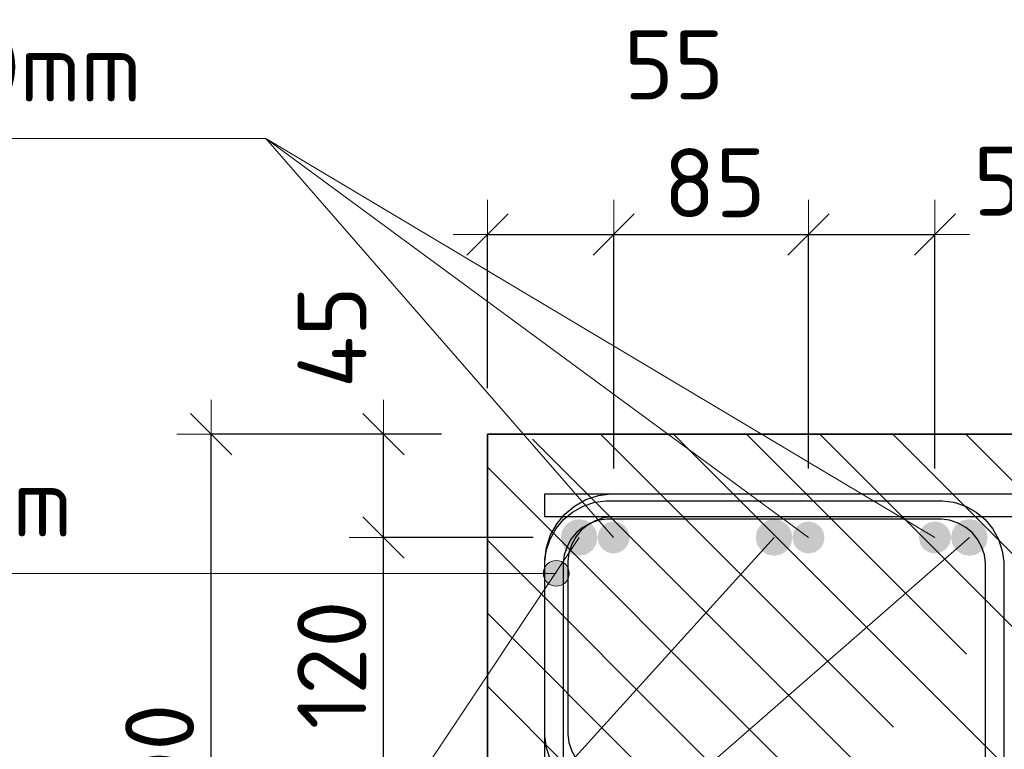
# Model space of a CAD drawing. Header units: metres. Extents: x -38 to 97, y -15 to 21.
# Tile 111 of 139: x 71.997 to 72.426, y 5.476 to 5.794. Entities that reach past the tile are written whole.
import ezdxf

# ---------------------------------------------------------------- set-up
doc = ezdxf.new("R2010")
doc.units = ezdxf.units.M
doc.header["$PDMODE"] = 65
for name, color, linetype, lineweight in [('XR$6$Арм. стержнями верхней зоны', 180, 'Continuous', 35), ('XR$6$Арм.стержн. Арматура края', 96, 'Continuous', 35), ('XR$6$Арм.стержн. Доп. арматура', 180, 'Continuous', 35), ('XR$6$Арм.стержн. Хомут', 240, 'Continuous', 35), ('XR$6$Арм.стержн.горизонт. 1', 180, 'Continuous', 35), ('XR$6$Размерная линия (1)', 7, 'Continuous', 13)]:
    doc.layers.add(name, color=color, linetype=linetype, lineweight=lineweight)
doc.styles.add('ISOCPEUR', font='txt')
doc.dimstyles.new('DIMSTYLE_21', dxfattribs={"dimtxt": 0.03, "dimasz": 0.03, "dimexe": 0, "dimexo": 0, "dimgap": 0.015, "dimtad": 2, "dimdec": 0, "dimlfac": 1000, "dimrnd": 1, "dimzin": 12, "dimdsep": 46, "dimtxsty": 'ISOCPEUR', "dimblk1": 'ALL_ML_STRICH', "dimblk2": 'ALL_ML_STRICH', "dimsah": 1, "dimcen": 0, "dimclrd": 7, "dimclre": 256, "dimclrt": 7, "dimadec": 0, "dimazin": 0, "dimtfac": 1, "dimtdec": 0, "dimtix": 1, "dimtmove": 2, "dimatfit": 3, "dimfxl": 0, "dimtvp": 1.2, "dimtzin": 0, "dimlwd": 0, "dimlwe": -3, "dimarcsym": 0})
doc.dimstyles.new('DIMSTYLE_22', dxfattribs={"dimtxt": 0.03, "dimasz": 0.03, "dimexe": 0, "dimexo": 0, "dimgap": 0.015, "dimtad": 2, "dimdec": 0, "dimlfac": 1000, "dimrnd": 1, "dimzin": 12, "dimdsep": 46, "dimtxsty": 'ISOCPEUR', "dimblk1": 'ALL_ML_STRICH', "dimblk2": 'ALL_ML_STRICH', "dimsah": 1, "dimcen": 0, "dimclrd": 7, "dimclre": 256, "dimclrt": 7, "dimadec": 0, "dimazin": 0, "dimtfac": 1, "dimtdec": 0, "dimtix": 1, "dimtmove": 2, "dimatfit": 3, "dimfxl": 0, "dimtzin": 0, "dimlwd": 0, "dimlwe": -3, "dimarcsym": 0})
doc.dimstyles.new('DIMSTYLE_24', dxfattribs={"dimtxt": 0.03, "dimasz": 0.03, "dimexe": 0, "dimexo": 0, "dimgap": 0.015, "dimtad": 2, "dimdec": 0, "dimlfac": 1000, "dimrnd": 5, "dimzin": 12, "dimdsep": 46, "dimtxsty": 'ISOCPEUR', "dimblk1": 'ALL_ML_STRICH', "dimblk2": 'ALL_ML_STRICH', "dimsah": 1, "dimcen": 0, "dimclrd": 7, "dimclre": 256, "dimclrt": 7, "dimadec": 0, "dimazin": 0, "dimtfac": 1, "dimtdec": 0, "dimtix": 1, "dimtmove": 2, "dimatfit": 3, "dimfxl": 0, "dimtzin": 0, "dimlwd": 0, "dimlwe": -3, "dimarcsym": 0})
doc.dimstyles.new('DIMSTYLE_25', dxfattribs={"dimtxt": 0.03, "dimasz": 0.03, "dimexe": 0, "dimexo": 0, "dimgap": 0.015, "dimtad": 2, "dimdec": 0, "dimlfac": 1000, "dimrnd": 5, "dimzin": 12, "dimdsep": 46, "dimtxsty": 'ISOCPEUR', "dimblk1": 'ALL_ML_STRICH', "dimblk2": 'ALL_ML_STRICH', "dimsah": 1, "dimcen": 0, "dimclrd": 7, "dimclre": 256, "dimclrt": 7, "dimadec": 0, "dimazin": 0, "dimtfac": 1, "dimtdec": 0, "dimtix": 1, "dimtmove": 2, "dimatfit": 3, "dimfxl": 0, "dimtvp": 1.2, "dimtzin": 0, "dimlwd": 0, "dimlwe": -3, "dimarcsym": 0})

# ---------------------------------------------------------------- blocks, each defined once
blk = doc.blocks.new('ALL_ML_STRICH')
at = {"color": 0, "linetype": 'ByBlock', "lineweight": -2}
for p, q in [((0, -0.5), (0, 0.5)), ((-0.3, -0.3), (0.3, 0.3)), ((-1, 0), (0.5, 0))]:
    blk.add_line(p, q, dxfattribs=at)
blk = doc.blocks.new('*D840')
at = {"layer": 'DEFPOINTS', "color": 7, "linetype": 'Continuous', "lineweight": 13, "transparency": 33554687}
for p in [(72.20082, 5.61305), (72.08047, 5.31305), (72.20078, 5.31305)]:
    blk.add_point(p, dxfattribs=at)
at = {"layer": 'XR$6$Размерная линия (1)', "color": 9, "linetype": 'Continuous', "lineweight": -2, "true_color": 0xc7c7c7, "transparency": 33554687}
for p, q in [((72.18082, 5.61305), (72.08047, 5.61305)), ((72.18078, 5.31305), (72.08047, 5.31305))]:
    blk.add_line(p, q, dxfattribs=at)
at = {"layer": 'XR$6$Размерная линия (1)', "color": 7, "linetype": 'Continuous', "lineweight": -2, "transparency": 33554687}
blk.add_line((72.08047, 5.31305), (72.08047, 5.61305), dxfattribs=at)
at = {"layer": 'XR$6$Размерная линия (1)', "color": 7, "linetype": 'Continuous', "lineweight": 13, "transparency": 33554687, "xscale": 0.03, "yscale": 0.03, "zscale": 0.03}
for p, rotation in [((72.08047, 5.61305), 90), ((72.08047, 5.31305), 270)]:
    blk.add_blockref('ALL_ML_STRICH', p, dxfattribs=dict(at, rotation=rotation))
at = {"layer": 'XR$6$Размерная линия (1)', "color": 7, "linetype": 'Continuous', "lineweight": 13, "transparency": 33554687, "insert": (72.05797, 5.46455), "char_height": 0.03, "width": 0.09, "attachment_point": 5, "rotation": 90, "style": 'ISOCPEUR'}
blk.add_mtext('\\A1;{300}', dxfattribs=at)
blk = doc.blocks.new('*D851')
at = {"layer": 'DEFPOINTS', "color": 7, "linetype": 'Continuous', "lineweight": 13, "transparency": 33554687}
for p in [(72.20078, 5.70012), (72.20078, 5.61305), (72.25578, 5.57805)]:
    blk.add_point(p, dxfattribs=at)
at = {"layer": 'XR$6$Размерная линия (1)', "color": 9, "linetype": 'Continuous', "lineweight": -2, "true_color": 0xc7c7c7, "transparency": 33554687}
for p, q in [((72.20078, 5.63305), (72.20078, 5.70012)), ((72.25578, 5.59805), (72.25578, 5.70012))]:
    blk.add_line(p, q, dxfattribs=at)
at = {"layer": 'XR$6$Размерная линия (1)', "color": 7, "linetype": 'Continuous', "lineweight": -2, "transparency": 33554687}
blk.add_line((72.20078, 5.70012), (72.25578, 5.70012), dxfattribs=at)
at = {"layer": 'XR$6$Размерная линия (1)', "color": 7, "linetype": 'Continuous', "lineweight": 13, "transparency": 33554687, "xscale": 0.03, "yscale": 0.03, "zscale": 0.03, "rotation": 180}
blk.add_blockref('ALL_ML_STRICH', (72.20078, 5.70012), dxfattribs=at)
at = {"layer": 'XR$6$Размерная линия (1)', "color": 7, "linetype": 'Continuous', "lineweight": 13, "transparency": 33554687, "xscale": 0.03, "yscale": 0.03, "zscale": 0.03}
blk.add_blockref('ALL_ML_STRICH', (72.25578, 5.70012), dxfattribs=at)
at = {"layer": 'XR$6$Размерная линия (1)', "color": 7, "linetype": 'Continuous', "lineweight": 13, "transparency": 33554687, "insert": (72.28205, 5.774), "char_height": 0.03, "width": 0.06, "attachment_point": 5, "style": 'ISOCPEUR'}
blk.add_mtext('\\A1;{55}', dxfattribs=at)
blk = doc.blocks.new('*D852')
at = {"layer": 'DEFPOINTS', "color": 7, "linetype": 'Continuous', "lineweight": 13, "transparency": 33554687}
for p in [(72.25578, 5.70012), (72.25578, 5.57805), (72.3407, 5.57805)]:
    blk.add_point(p, dxfattribs=at)
at = {"layer": 'XR$6$Размерная линия (1)', "color": 9, "linetype": 'Continuous', "lineweight": -2, "true_color": 0xc7c7c7, "transparency": 33554687}
for p, q in [((72.25578, 5.59805), (72.25578, 5.70012)), ((72.3407, 5.59805), (72.3407, 5.70012))]:
    blk.add_line(p, q, dxfattribs=at)
at = {"layer": 'XR$6$Размерная линия (1)', "color": 7, "linetype": 'Continuous', "lineweight": -2, "transparency": 33554687}
blk.add_line((72.25578, 5.70012), (72.3407, 5.70012), dxfattribs=at)
at = {"layer": 'XR$6$Размерная линия (1)', "color": 7, "linetype": 'Continuous', "lineweight": 13, "transparency": 33554687, "xscale": 0.03, "yscale": 0.03, "zscale": 0.03, "rotation": 180}
blk.add_blockref('ALL_ML_STRICH', (72.25578, 5.70012), dxfattribs=at)
at = {"layer": 'XR$6$Размерная линия (1)', "color": 7, "linetype": 'Continuous', "lineweight": 13, "transparency": 33554687, "xscale": 0.03, "yscale": 0.03, "zscale": 0.03}
blk.add_blockref('ALL_ML_STRICH', (72.3407, 5.70012), dxfattribs=at)
at = {"layer": 'XR$6$Размерная линия (1)', "color": 7, "linetype": 'Continuous', "lineweight": 13, "transparency": 33554687, "insert": (72.29974, 5.72262), "char_height": 0.03, "width": 0.06, "attachment_point": 5, "style": 'ISOCPEUR'}
blk.add_mtext('\\A1;{85}', dxfattribs=at)
blk = doc.blocks.new('*D853')
at = {"layer": 'DEFPOINTS', "color": 7, "linetype": 'Continuous', "lineweight": 13, "transparency": 33554687}
for p in [(72.3407, 5.70012), (72.3407, 5.57805), (72.39578, 5.57805)]:
    blk.add_point(p, dxfattribs=at)
at = {"layer": 'XR$6$Размерная линия (1)', "color": 9, "linetype": 'Continuous', "lineweight": -2, "true_color": 0xc7c7c7, "transparency": 33554687}
for p, q in [((72.3407, 5.59805), (72.3407, 5.70012)), ((72.39578, 5.59805), (72.39578, 5.70012))]:
    blk.add_line(p, q, dxfattribs=at)
at = {"layer": 'XR$6$Размерная линия (1)', "color": 7, "linetype": 'Continuous', "lineweight": -2, "transparency": 33554687}
blk.add_line((72.3407, 5.70012), (72.39578, 5.70012), dxfattribs=at)
at = {"layer": 'XR$6$Размерная линия (1)', "color": 7, "linetype": 'Continuous', "lineweight": 13, "transparency": 33554687, "xscale": 0.03, "yscale": 0.03, "zscale": 0.03, "rotation": 180}
blk.add_blockref('ALL_ML_STRICH', (72.3407, 5.70012), dxfattribs=at)
at = {"layer": 'XR$6$Размерная линия (1)', "color": 7, "linetype": 'Continuous', "lineweight": 13, "transparency": 33554687, "xscale": 0.03, "yscale": 0.03, "zscale": 0.03}
blk.add_blockref('ALL_ML_STRICH', (72.39578, 5.70012), dxfattribs=at)
at = {"layer": 'XR$6$Размерная линия (1)', "color": 7, "linetype": 'Continuous', "lineweight": 13, "transparency": 33554687, "insert": (72.4343, 5.72333), "char_height": 0.03, "width": 0.06, "attachment_point": 5, "style": 'ISOCPEUR'}
blk.add_mtext('\\A1;{55}', dxfattribs=at)
blk = doc.blocks.new('*D1084')
at = {"layer": 'DEFPOINTS', "color": 7, "linetype": 'Continuous', "lineweight": 13, "transparency": 33554687}
for p in [(72.24074, 5.56805), (72.15547, 5.44805), (72.24074, 5.44805)]:
    blk.add_point(p, dxfattribs=at)
at = {"layer": 'XR$6$Размерная линия (1)', "color": 9, "linetype": 'Continuous', "lineweight": -2, "true_color": 0xc7c7c7, "transparency": 33554687}
for p, q in [((72.22074, 5.56805), (72.15547, 5.56805)), ((72.22074, 5.44805), (72.15547, 5.44805))]:
    blk.add_line(p, q, dxfattribs=at)
at = {"layer": 'XR$6$Размерная линия (1)', "color": 7, "linetype": 'Continuous', "lineweight": -2, "transparency": 33554687}
blk.add_line((72.15547, 5.44805), (72.15547, 5.56805), dxfattribs=at)
at = {"layer": 'XR$6$Размерная линия (1)', "color": 7, "linetype": 'Continuous', "lineweight": 13, "transparency": 33554687, "xscale": 0.03, "yscale": 0.03, "zscale": 0.03}
for p, rotation in [((72.15547, 5.56805), 90), ((72.15547, 5.44805), 270)]:
    blk.add_blockref('ALL_ML_STRICH', p, dxfattribs=dict(at, rotation=rotation))
at = {"layer": 'XR$6$Размерная линия (1)', "color": 7, "linetype": 'Continuous', "lineweight": 13, "transparency": 33554687, "insert": (72.13297, 5.51255), "char_height": 0.03, "width": 0.09, "attachment_point": 5, "rotation": 90, "style": 'ISOCPEUR'}
blk.add_mtext('\\A1;{120}', dxfattribs=at)
blk = doc.blocks.new('*D1085')
at = {"layer": 'DEFPOINTS', "color": 7, "linetype": 'Continuous', "lineweight": 13, "transparency": 33554687}
for p in [(72.20078, 5.61305), (72.15547, 5.56805), (72.24074, 5.56805)]:
    blk.add_point(p, dxfattribs=at)
at = {"layer": 'XR$6$Размерная линия (1)', "color": 9, "linetype": 'Continuous', "lineweight": -2, "true_color": 0xc7c7c7, "transparency": 33554687}
for p, q in [((72.18078, 5.61305), (72.15547, 5.61305)), ((72.22074, 5.56805), (72.15547, 5.56805))]:
    blk.add_line(p, q, dxfattribs=at)
at = {"layer": 'XR$6$Размерная линия (1)', "color": 7, "linetype": 'Continuous', "lineweight": -2, "transparency": 33554687}
blk.add_line((72.15547, 5.56805), (72.15547, 5.61305), dxfattribs=at)
at = {"layer": 'XR$6$Размерная линия (1)', "color": 7, "linetype": 'Continuous', "lineweight": 13, "transparency": 33554687, "xscale": 0.03, "yscale": 0.03, "zscale": 0.03}
for p, rotation in [((72.15547, 5.61305), 90), ((72.15547, 5.56805), 270)]:
    blk.add_blockref('ALL_ML_STRICH', p, dxfattribs=dict(at, rotation=rotation))
at = {"layer": 'XR$6$Размерная линия (1)', "color": 7, "linetype": 'Continuous', "lineweight": 13, "transparency": 33554687, "insert": (72.13307, 5.65534), "char_height": 0.03, "width": 0.06, "attachment_point": 5, "rotation": 90, "style": 'ISOCPEUR'}
blk.add_mtext('\\A1;{45}', dxfattribs=at)

msp = doc.modelspace()

# ---------------------------------------------------------------- hatches: boundary and pattern name
at = {"linetype": 'Continuous', "lineweight": 13, "transparency": 33554687}
h = msp.add_hatch(dxfattribs=at)
h.set_pattern_fill('__________540', scale=0.015, style=0, pattern_type=2)
h.set_pattern_definition([(135, (0, 0), (-0.031819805, -0.031819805), [0.4, -0.05, 0, -0.05]), (135, (-0.01591, -0.01591), (-0.031819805, -0.031819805), [0.8, -0.1, 0.1, -0.1])])
h.paths.add_polyline_path([(72.20078, 5.61305), (72.20078, 5.41305), (72.63295, 5.41305), (72.63295, 5.61305)], flags=0)
at = {"layer": 'XR$6$Арм.стержн. Арматура края', "linetype": 'Continuous', "lineweight": 13, "transparency": 33554687}
for points in [[(72.22594, 5.55524), (72.22797, 5.54759), (72.22797, 5.55727)], [(72.22797, 5.55727), (72.23078, 5.54681), (72.23078, 5.55806)], [(72.22797, 5.55727), (72.22797, 5.54759), (72.23078, 5.54681)], [(72.23078, 5.55806), (72.23078, 5.54681), (72.23359, 5.54759)], [(72.23078, 5.55806), (72.23359, 5.54759), (72.23359, 5.55727)], [(72.23359, 5.55727), (72.23359, 5.54759), (72.23562, 5.54962)], [(72.23359, 5.55727), (72.23562, 5.54962), (72.23562, 5.55524)], [(72.22594, 5.54962), (72.22594, 5.55524), (72.22515, 5.55243)], [(72.22594, 5.55524), (72.22594, 5.54962), (72.22797, 5.54759)], [(72.23562, 5.55524), (72.23562, 5.54962), (72.2364, 5.55243)]]:
    msp.add_hatch(color=7, dxfattribs=at).paths.add_polyline_path(points)
at = {"layer": 'XR$6$Арм.стержн. Доп. арматура', "linetype": 'Continuous', "lineweight": 50, "transparency": 33554687}
for points in [[(72.26274, 5.56805), (72.26221, 5.57073), (72.26069, 5.573), (72.25842, 5.57452), (72.25574, 5.57505), (72.25306, 5.57452), (72.25079, 5.573), (72.24927, 5.57073), (72.24874, 5.56805), (72.24927, 5.56538), (72.25079, 5.5631), (72.25306, 5.56159), (72.25574, 5.56105), (72.25842, 5.56159), (72.26069, 5.5631), (72.26221, 5.56538)], [(72.34766, 5.56805), (72.34713, 5.57073), (72.34561, 5.573), (72.34334, 5.57452), (72.34066, 5.57505), (72.33799, 5.57452), (72.33571, 5.573), (72.3342, 5.57073), (72.33366, 5.56805), (72.3342, 5.56538), (72.33571, 5.5631), (72.33799, 5.56159), (72.34066, 5.56105), (72.34334, 5.56159), (72.34561, 5.5631), (72.34713, 5.56538)], [(72.40274, 5.56805), (72.40221, 5.57073), (72.40069, 5.573), (72.39842, 5.57452), (72.39574, 5.57505), (72.39306, 5.57452), (72.39079, 5.573), (72.38927, 5.57073), (72.38874, 5.56805), (72.38927, 5.56538), (72.39079, 5.5631), (72.39306, 5.56159), (72.39574, 5.56105), (72.39842, 5.56159), (72.40069, 5.5631), (72.40221, 5.56538)]]:
    msp.add_hatch(color=7, dxfattribs=at).paths.add_polyline_path(points)
at = {"layer": 'XR$6$Арм.стержн.горизонт. 1', "linetype": 'Continuous', "lineweight": 50, "transparency": 33554687}
for points in [[(72.24874, 5.56805), (72.24813, 5.57112), (72.2464, 5.57371), (72.2438, 5.57545), (72.24074, 5.57605), (72.23768, 5.57545), (72.23508, 5.57371), (72.23335, 5.57112), (72.23274, 5.56805), (72.23335, 5.56499), (72.23508, 5.5624), (72.23768, 5.56066), (72.24074, 5.56005), (72.2438, 5.56066), (72.2464, 5.5624), (72.24813, 5.56499)], [(72.33366, 5.56805), (72.33306, 5.57112), (72.33132, 5.57371), (72.32873, 5.57545), (72.32566, 5.57605), (72.3226, 5.57545), (72.32001, 5.57371), (72.31827, 5.57112), (72.31766, 5.56805), (72.31827, 5.56499), (72.32001, 5.5624), (72.3226, 5.56066), (72.32566, 5.56005), (72.32873, 5.56066), (72.33132, 5.5624), (72.33306, 5.56499)], [(72.41874, 5.56805), (72.41813, 5.57112), (72.4164, 5.57371), (72.4138, 5.57545), (72.41074, 5.57605), (72.40768, 5.57545), (72.40508, 5.57371), (72.40335, 5.57112), (72.40274, 5.56805), (72.40335, 5.56499), (72.40508, 5.5624), (72.40768, 5.56066), (72.41074, 5.56005), (72.4138, 5.56066), (72.4164, 5.5624), (72.41813, 5.56499)]]:
    msp.add_hatch(color=7, dxfattribs=at).paths.add_polyline_path(points)

# ---------------------------------------------------------------- linework, layer by layer
at = {"color": 7, "linetype": 'Continuous', "lineweight": 35, "transparency": 33554687}
for p, q in [((72.20078, 5.61305), (72.20078, 5.41305)), ((72.63295, 5.61305), (72.20078, 5.61305))]:
    msp.add_line(p, q, dxfattribs=at)
at = {"layer": 'XR$6$Арм. стержнями верхней зоны', "color": 4, "linetype": 'Continuous', "lineweight": 25, "transparency": 33554687}
msp.add_lwpolyline([(72.22578, 5.58705), (72.63795, 5.58705), (72.63795, 5.57705), (72.22578, 5.57705), (72.22578, 5.58705)], dxfattribs=at)
at = {"layer": 'XR$6$Арм.стержн. Арматура края', "color": 7, "linetype": 'Continuous', "lineweight": 13, "transparency": 33554687}
for p, q in [((72.23078, 5.55806), (72.23078, 5.55806)), ((71.76838, 5.55243), (72.07838, 5.55243)), ((72.07838, 5.55243), (72.23078, 5.55243)), ((72.22515, 5.55243), (72.22515, 5.55243)), ((72.2364, 5.55243), (72.2364, 5.55243)), ((72.23078, 5.54681), (72.23078, 5.54681))]:
    msp.add_line(p, q, dxfattribs=at)
at = {"layer": 'XR$6$Арм.стержн. Арматура края', "color": 4, "linetype": 'Continuous', "lineweight": 25, "transparency": 33554687}
for points in [[(72.63795, 5.45305), (72.25434, 5.45305), (72.24913, 5.45378), (72.24369, 5.45557), (72.23868, 5.45838), (72.23455, 5.46183), (72.2311, 5.46595), (72.2283, 5.47096), (72.2265, 5.4764), (72.22578, 5.48162), (72.22578, 5.55849), (72.2265, 5.56371), (72.2283, 5.56914), (72.2311, 5.57415), (72.23455, 5.57828), (72.23868, 5.58173), (72.24369, 5.58454), (72.24913, 5.58633), (72.25434, 5.58705), (72.63795, 5.58705)], [(72.63795, 5.57705), (72.25504, 5.57705), (72.2514, 5.57655), (72.24773, 5.57534), (72.24438, 5.57346), (72.24165, 5.57118), (72.23937, 5.56846), (72.23749, 5.5651), (72.23628, 5.56143), (72.23578, 5.5578), (72.23578, 5.48231), (72.23628, 5.47868), (72.23749, 5.47501), (72.23937, 5.47165), (72.24165, 5.46893), (72.24438, 5.46665), (72.24773, 5.46477), (72.2514, 5.46356), (72.25504, 5.46305), (72.63795, 5.46305)]]:
    msp.add_lwpolyline(points, dxfattribs=at)
at = {"layer": 'XR$6$Арм.стержн. Арматура края', "color": 7, "linetype": 'Continuous', "lineweight": 13, "transparency": 33554687}
msp.add_circle((72.23078, 5.55243), 0.00563, dxfattribs=at)
at = {"layer": 'XR$6$Арм.стержн. Доп. арматура', "color": 7, "linetype": 'Continuous', "lineweight": 13, "transparency": 33554687}
for p, q in [((71.78817, 5.74197), (72.10417, 5.74197)), ((72.10417, 5.74197), (72.34066, 5.56805)), ((72.10417, 5.74197), (72.39574, 5.56805)), ((72.10417, 5.74197), (72.25574, 5.56805))]:
    msp.add_line(p, q, dxfattribs=at)
at = {"layer": 'XR$6$Арм.стержн. Хомут', "color": 40, "linetype": 'Continuous', "lineweight": 25, "transparency": 33554687}
for points in [[(72.22574, 5.36473), (72.22574, 5.55738), (72.22642, 5.56226), (72.22809, 5.56734), (72.23071, 5.57201), (72.23393, 5.57586), (72.23778, 5.57908), (72.24246, 5.5817), (72.24754, 5.58338), (72.25242, 5.58405), (72.3991, 5.58405), (72.40398, 5.58338), (72.40906, 5.5817), (72.41374, 5.57908), (72.41759, 5.57586), (72.42081, 5.57201), (72.42342, 5.56734), (72.4251, 5.56226), (72.42578, 5.55738), (72.42578, 5.36473)], [(72.22574, 5.36473), (72.22574, 5.55738), (72.22642, 5.56226), (72.22809, 5.56734), (72.23071, 5.57201), (72.23393, 5.57586), (72.23778, 5.57908), (72.24246, 5.5817), (72.24754, 5.58338), (72.25242, 5.58405), (72.3991, 5.58405), (72.40398, 5.58338), (72.40906, 5.5817), (72.41374, 5.57908), (72.41759, 5.57586), (72.42081, 5.57201), (72.42342, 5.56734), (72.4251, 5.56226), (72.42578, 5.55738), (72.42578, 5.36473)], [(72.41778, 5.36529), (72.41778, 5.55682), (72.41728, 5.56044), (72.41607, 5.5641), (72.41419, 5.56746), (72.41191, 5.57018), (72.40918, 5.57247), (72.40583, 5.57434), (72.40216, 5.57555), (72.39855, 5.57605), (72.25297, 5.57605), (72.24936, 5.57555), (72.24569, 5.57434), (72.24234, 5.57247), (72.23961, 5.57018), (72.23733, 5.56746), (72.23545, 5.5641), (72.23424, 5.56044), (72.23374, 5.55682), (72.23374, 5.36529)], [(72.41778, 5.36529), (72.41778, 5.55682), (72.41728, 5.56044), (72.41607, 5.5641), (72.41419, 5.56746), (72.41191, 5.57018), (72.40918, 5.57247), (72.40583, 5.57434), (72.40216, 5.57555), (72.39855, 5.57605), (72.25297, 5.57605), (72.24936, 5.57555), (72.24569, 5.57434), (72.24234, 5.57247), (72.23961, 5.57018), (72.23733, 5.56746), (72.23545, 5.5641), (72.23424, 5.56044), (72.23374, 5.55682), (72.23374, 5.36529)]]:
    msp.add_lwpolyline(points, dxfattribs=at)
at = {"layer": 'XR$6$Арм.стержн.горизонт. 1', "color": 7, "linetype": 'Continuous', "lineweight": 13, "transparency": 33554687}
for q in [(72.32566, 5.56805), (72.24074, 5.56805), (72.41074, 5.56805)]:
    msp.add_line((72.00399, 5.21294), q, dxfattribs=at)

# ---------------------------------------------------------------- texts
at = {"layer": 'XR$6$Арм.стержн. Арматура края', "color": 7, "linetype": 'Continuous', "lineweight": 25, "transparency": 33554687, "insert": (71.78988, 5.56843), "char_height": 0.03, "width": 0.2806692, "attachment_point": 7, "style": 'ISOCPEUR'}
msp.add_mtext('\\W0.92;ø10 L=1135mm ', dxfattribs=at)
at = {"layer": 'XR$6$Арм.стержн. Доп. арматура', "color": 7, "linetype": 'Continuous', "lineweight": 25, "transparency": 33554687, "insert": (71.80817, 5.75797), "char_height": 0.03, "width": 0.2899763, "attachment_point": 7, "style": 'ISOCPEUR'}
msp.add_mtext('\\W0.94;ø14 L=1760mm ', dxfattribs=at)

# ---------------------------------------------------------------- dimensions: what is measured, and where the dimension line sits
at = {"layer": 'XR$6$Размерная линия (1)', "color": 7, "linetype": 'Continuous', "lineweight": 13, "transparency": 33554687}
for base, p1, p2, dimstyle, picture, middle in [((72.25578, 5.70012), (72.20078, 5.63305), (72.25578, 5.59805), 'DIMSTYLE_25', '*D851', (72.28205, 5.774)), ((72.3407, 5.70012), (72.25578, 5.59805), (72.3407, 5.59805), 'DIMSTYLE_24', '*D852', (72.29974, 5.72262)), ((72.39578, 5.70012), (72.3407, 5.59805), (72.39578, 5.59805), 'DIMSTYLE_25', '*D853', (72.4343, 5.72333))]:
    dim = msp.add_linear_dim(base=base, p1=p1, p2=p2, dimstyle=dimstyle, override={"dimpost": '<>', "dimclrd": 7, "dimclre": 9, "dimclrt": 7, "dimlwd": 0, "dimlwe": 65533}, dxfattribs=at)
    dim.commit()
    dim.dimension.update_dxf_attribs({"geometry": picture, "text_midpoint": middle, "dimtype": 160})
for base, p1, p2, dimstyle, picture, middle in [((72.15547, 5.61305), (72.22074, 5.56805), (72.18078, 5.61305), 'DIMSTYLE_21', '*D1085', (72.13307, 5.65534)), ((72.08047, 5.61305), (72.18078, 5.31305), (72.18082, 5.61305), 'DIMSTYLE_22', '*D840', (72.05797, 5.46455)), ((72.15547, 5.56805), (72.22074, 5.44805), (72.22074, 5.56805), 'DIMSTYLE_22', '*D1084', (72.13297, 5.51255))]:
    dim = msp.add_linear_dim(base=base, p1=p1, p2=p2, angle=90, dimstyle=dimstyle, override={"dimpost": '<>', "dimclrd": 7, "dimclre": 9, "dimclrt": 7, "dimlwd": 0, "dimlwe": 65533}, dxfattribs=at)
    dim.commit()
    dim.dimension.update_dxf_attribs({"geometry": picture, "text_midpoint": middle, "dimtype": 160})

doc.saveas('drawing.dxf')
